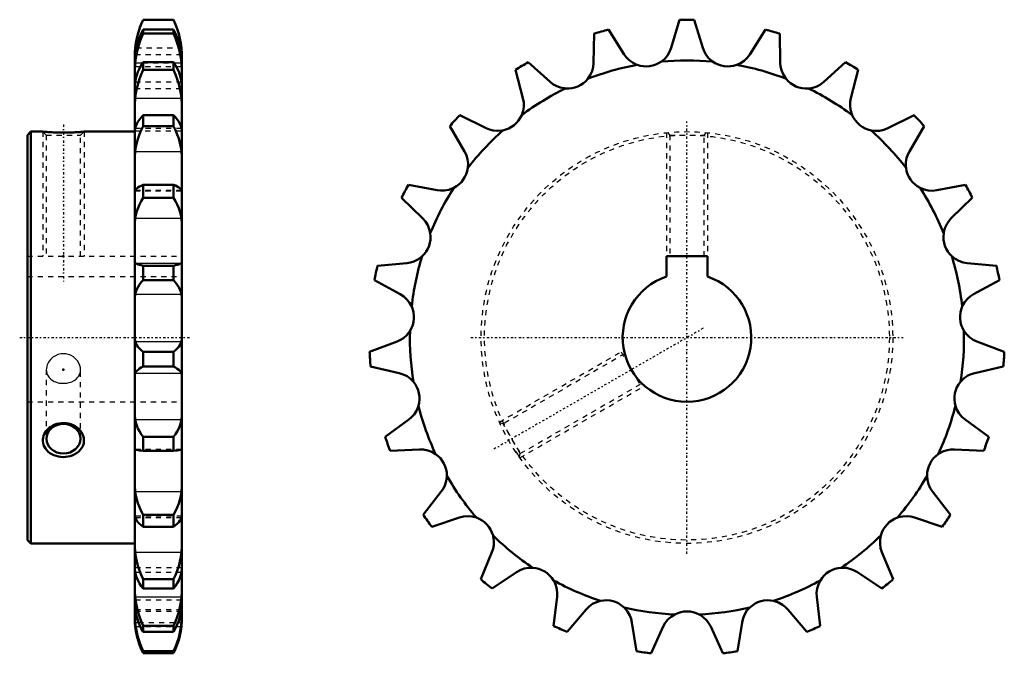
# Model space of a CAD drawing. Header units: millimetres. Extents: x -1 to 416, y -1 to 282.
# Tile 7 of 7: x 225 to 416, y 79 to 202. Entities that reach past the tile are written whole.
import ezdxf

# ---------------------------------------------------------------- set-up
doc = ezdxf.new("R2010")
doc.units = ezdxf.units.MM
doc.linetypes.add('Center', pattern=[1.5, 0.45, -0.5, 0.05, -0.5])
doc.linetypes.add('Dashed', pattern=[2, 1, -1])
for name, color, linetype, lineweight in [('2d ConnectionPoints', 7, 'Continuous', 50), ('AM_4', 3, 'Continuous', 25), ('AM_5', 3, 'Continuous', 25), ('center', 4, 'Center', 25), ('hidden', 3, 'Dashed', 25), ('vis', 1, 'Continuous', 50)]:
    doc.layers.add(name, color=color, linetype=linetype, lineweight=lineweight)

# ---------------------------------------------------------------- blocks, each defined once
blk = doc.blocks.new('4_C_SPB10B23_N_25_0_in_C_SPB10B23_N_25_900')
at = {"layer": 'AM_4'}
for p, q in [((247.35, 196.21), (247.56, 196.21)), ((256.11, 196.21), (256.33, 196.21)), ((247.35, 193.3), (248.81, 193.3)), ((254.87, 193.3), (256.33, 193.3)), ((247.35, 186.42), (256.33, 186.42)), ((247.35, 176.1), (256.33, 176.1)), ((247.35, 163.09), (256.33, 163.09)), ((247.35, 154.39), (256.33, 154.39)), ((247.35, 148.37), (256.33, 148.37)), ((247.35, 139.15), (256.33, 139.15)), ((247.35, 133.02), (256.33, 133.02)), ((247.35, 123.97), (256.33, 123.97)), ((247.35, 109.98), (256.33, 109.98)), ((247.35, 98.21), (256.33, 98.21)), ((247.35, 89.53), (256.33, 89.53)), ((247.35, 84.59), (247.98, 84.59)), ((255.69, 84.59), (256.33, 84.59))]:
    blk.add_line(p, q, dxfattribs=at)
at = {"layer": 'AM_5', "linetype": 'Dashed'}
for p, q in [((229.39, 179.93), (229.39, 155.73)), ((237.39, 179.93), (237.39, 155.73))]:
    blk.add_line(p, q, dxfattribs=at)
at = {"layer": 'center'}
for p, q in [((233.39, 181.33), (233.39, 150.53)), ((224.89, 139.93), (257.9, 139.93))]:
    blk.add_line(p, q, dxfattribs=at)
at = {"layer": 'hidden'}
for p, q in [((247.56, 196.21), (256.11, 196.21)), ((247.26, 194.63), (247.26, 194.5)), ((247.29, 193.55), (247.27, 193.96)), ((247.29, 193.78), (247.29, 190.22)), ((247.35, 194.95), (256.33, 194.95)), ((256.4, 193.97), (256.39, 193.55)), ((256.39, 193.78), (256.39, 190.22)), ((247.29, 192.6), (256.39, 192.6)), ((248.81, 193.3), (254.87, 193.3)), ((247.35, 189.61), (256.33, 189.61)), ((247.29, 189.09), (247.29, 183.16)), ((247.29, 188.31), (256.39, 188.31)), ((256.39, 189.09), (256.39, 183.16)), ((229.39, 179.93), (230.06, 179.25)), ((236.71, 179.25), (237.39, 179.93)), ((247.29, 179.93), (247.26, 179.93)), ((247.27, 180.06), (256.41, 180.06)), ((247.29, 180.27), (247.29, 172.89)), ((247.35, 180.59), (256.33, 180.59)), ((256.39, 180.27), (256.39, 172.89)), ((230.06, 179.25), (230.06, 155.73)), ((230.06, 179.25), (236.71, 179.25)), ((236.71, 155.73), (236.71, 179.25)), ((247.28, 168.46), (256.39, 168.46)), ((247.29, 169.01), (247.29, 160.18)), ((247.35, 168.55), (256.33, 168.55)), ((256.39, 169.01), (256.39, 160.18)), ((226.39, 155.73), (256.39, 155.73)), ((247.29, 155.71), (247.29, 145.97)), ((256.39, 155.71), (256.39, 145.97)), ((226.39, 151.77), (256.39, 151.77)), ((247.29, 141.23), (247.29, 131.3)), ((256.39, 141.23), (256.39, 131.3)), ((230.06, 133.68), (230.06, 120.27)), ((236.71, 120.27), (236.71, 133.68)), ((226.39, 127.43), (256.39, 127.43)), ((247.29, 126.66), (247.29, 117.28)), ((256.39, 126.66), (256.39, 117.28)), ((256.35, 118.19), (247.32, 118.19)), ((247.35, 118.18), (256.33, 118.18)), ((247.29, 113.07), (247.29, 104.94)), ((256.39, 113.07), (256.39, 104.94)), ((256.41, 105.22), (247.26, 105.22)), ((247.35, 104.96), (256.33, 104.96)), ((247.29, 101.47), (247.29, 94.75)), ((256.39, 101.47), (256.39, 94.76)), ((247.26, 99.93), (247.29, 99.93)), ((256.39, 95.2), (247.28, 95.2)), ((247.35, 94.33), (256.33, 94.33)), ((247.29, 92.73), (247.29, 87.69)), ((256.39, 92.73), (256.39, 87.69)), ((256.39, 88.88), (247.29, 88.88)), ((247.29, 86.13), (247.27, 85.8)), ((247.29, 87.49), (247.29, 86.13)), ((256.39, 86.72), (247.29, 86.72)), ((247.35, 87.08), (256.33, 87.08)), ((256.39, 87.49), (256.39, 86.13)), ((256.4, 85.81), (256.39, 86.13)), ((247.98, 84.59), (255.69, 84.59)), ((247.35, 83.75), (256.33, 83.75))]:
    blk.add_line(p, q, dxfattribs=at)
for points in [[(247.26, 193.55), (247.26, 193.47), (247.27, 193.25), (247.28, 193.06), (247.29, 192.9)], [(256.39, 192.9), (256.39, 192.97), (256.4, 193.15), (256.41, 193.36), (256.41, 193.55)], [(247.26, 188.62), (247.26, 188.57), (247.27, 188.46), (247.28, 188.38), (247.29, 188.33)], [(256.39, 188.33), (256.39, 188.35), (256.4, 188.41), (256.41, 188.51), (256.41, 188.62)], [(247.27, 180.07), (247.28, 180.1), (247.29, 180.16)], [(256.39, 180.16), (256.39, 180.13), (256.4, 180.08), (256.41, 180.06)], [(233.39, 136.78), (232.85, 136.74), (232.31, 136.6), (231.82, 136.39), (231.35, 136.09), (230.95, 135.74), (230.6, 135.32), (230.34, 134.86), (230.23, 134.61), (230.15, 134.36), (230.07, 133.88), (230.06, 133.68)], [(236.71, 133.68), (236.69, 134.02), (236.58, 134.5), (236.38, 134.96), (236.11, 135.4), (235.76, 135.8), (235.34, 136.15), (234.86, 136.44), (234.6, 136.55), (234.32, 136.65), (233.87, 136.75), (233.39, 136.78)], [(230.06, 133.68), (230.06, 133.64), (230.08, 133.4), (230.17, 132.95), (230.36, 132.53), (230.62, 132.15), (230.96, 131.81), (231.37, 131.53), (231.6, 131.41), (231.85, 131.3), (232.36, 131.14), (232.64, 131.09), (232.92, 131.05), (233.47, 131.03), (234.02, 131.07), (234.53, 131.17), (235.03, 131.35), (235.48, 131.58), (235.88, 131.87), (236.21, 132.22), (236.35, 132.42), (236.47, 132.63), (236.63, 133.07), (236.68, 133.31), (236.71, 133.55), (236.71, 133.68)], [(247.28, 95.2), (247.27, 95.19), (247.26, 95.15), (247.26, 95.09)], [(256.41, 95.09), (256.41, 95.12), (256.41, 95.18), (256.4, 95.2), (256.39, 95.2)], [(247.29, 88.77), (247.28, 88.72), (247.27, 88.6), (247.26, 88.44), (247.26, 88.29)], [(256.41, 88.29), (256.41, 88.35), (256.41, 88.52), (256.4, 88.66), (256.39, 88.77)], [(247.27, 85.8), (247.26, 85.55), (247.26, 85.33)], [(256.41, 85.33), (256.41, 85.42), (256.41, 85.68), (256.4, 85.81)]]:
    blk.add_lwpolyline(points, dxfattribs=at)
for centre, start, end in [((263.26, 194.65), 180.0881, 183.1399), ((240.41, 194.65), 356.8601, 359.9117)]:
    blk.add_arc(centre, 16, start, end, dxfattribs=at)
at = {"layer": 'vis'}
for p, q in [((254.79, 201.68), (248.89, 201.68)), ((248.89, 201.68), (248.89, 201.66)), ((254.79, 201.66), (248.89, 201.66)), ((254.79, 201.68), (254.79, 201.66)), ((248.89, 199.76), (254.79, 199.76)), ((248.89, 199.76), (248.89, 198.99)), ((254.79, 199.76), (254.79, 198.99)), ((254.79, 198.99), (248.89, 198.99)), ((247.26, 194.65), (247.26, 194.51)), ((247.26, 193.56), (247.26, 191.41)), ((248.89, 193.42), (254.79, 193.42)), ((248.89, 193.42), (248.89, 191.93)), ((254.79, 193.42), (254.79, 191.93)), ((256.41, 194.5), (256.4, 193.97)), ((256.41, 194.51), (256.41, 194.65)), ((256.41, 191.41), (256.41, 193.56)), ((254.79, 191.93), (248.89, 191.93)), ((247.29, 189.09), (247.29, 190.22)), ((256.39, 190.22), (256.39, 189.09)), ((247.26, 188.63), (247.26, 184.5)), ((256.41, 184.5), (256.41, 188.63)), ((247.29, 180.27), (247.29, 183.16)), ((248.89, 183.11), (254.79, 183.11)), ((248.89, 183.11), (248.89, 181.02)), ((254.79, 183.11), (254.79, 181.02)), ((256.39, 183.16), (256.39, 180.27)), ((227.04, 179.93), (226.39, 179.28)), ((229.39, 179.93), (227.04, 179.93)), ((227.04, 179.93), (227.04, 99.93)), ((247.26, 179.93), (237.38, 179.93)), ((247.26, 180.09), (247.26, 174.28)), ((254.79, 181.02), (248.89, 181.02)), ((256.41, 174.28), (256.41, 180.09)), ((226.39, 179.28), (226.39, 100.58)), ((247.29, 172.89), (247.26, 174.28)), ((247.29, 169.01), (247.29, 172.89)), ((256.39, 172.89), (256.39, 169.01)), ((247.26, 168.56), (247.26, 161.51)), ((248.89, 169.6), (254.79, 169.6)), ((248.89, 169.6), (248.89, 167.06)), ((254.79, 169.6), (254.79, 167.06)), ((256.41, 161.51), (256.41, 168.57)), ((254.79, 167.06), (248.89, 167.06)), ((247.29, 160.18), (247.26, 161.5)), ((247.29, 155.71), (247.29, 160.18)), ((256.39, 160.18), (256.39, 155.71)), ((247.26, 154.93), (247.26, 147.14)), ((248.89, 153.89), (254.79, 153.89)), ((248.89, 153.89), (248.89, 151.08)), ((254.79, 153.89), (254.79, 151.08)), ((256.41, 147.15), (256.41, 154.93)), ((254.79, 151.08), (248.89, 151.08)), ((247.29, 145.97), (247.26, 147.14)), ((247.29, 141.23), (247.29, 145.97)), ((256.39, 145.97), (256.39, 141.23)), ((247.26, 140.17), (247.26, 132.24)), ((256.41, 132.23), (256.41, 140.16)), ((248.89, 137.15), (254.79, 137.15)), ((248.89, 137.15), (248.89, 134.28)), ((254.79, 137.15), (254.79, 134.28)), ((254.79, 134.28), (248.89, 134.28)), ((247.29, 126.66), (247.29, 131.3)), ((256.39, 131.3), (256.39, 126.66)), ((256.39, 126.66), (256.41, 125.4)), ((247.26, 125.4), (247.26, 117.9)), ((256.41, 117.9), (256.41, 125.4)), ((248.89, 120.61), (254.79, 120.61)), ((248.89, 120.61), (248.89, 117.9)), ((254.79, 120.61), (254.79, 117.9)), ((247.29, 113.07), (247.29, 117.28)), ((247.32, 118.19), (247.35, 118.18)), ((254.79, 117.9), (248.89, 117.9)), ((256.33, 118.18), (256.35, 118.19)), ((256.39, 117.28), (256.39, 113.07)), ((247.26, 111.71), (247.29, 113.07)), ((256.39, 113.07), (256.41, 111.7)), ((247.26, 111.7), (247.26, 105.21)), ((256.41, 105.2), (256.41, 111.7)), ((248.89, 105.5), (254.79, 105.5)), ((248.89, 105.5), (248.89, 103.16)), ((254.79, 105.5), (254.79, 103.16)), ((247.29, 101.47), (247.29, 104.94)), ((256.41, 105.2), (256.39, 104.94)), ((256.39, 104.94), (256.39, 101.47)), ((254.79, 103.16), (248.89, 103.16)), ((256.39, 101.47), (256.41, 100.1)), ((226.39, 100.58), (227.04, 99.93)), ((227.04, 99.93), (247.26, 99.93)), ((247.26, 100.09), (247.26, 95.08)), ((256.41, 95.08), (256.41, 100.1)), ((247.29, 92.73), (247.29, 94.75)), ((256.39, 94.76), (256.39, 92.73)), ((248.89, 92.95), (248.89, 91.14)), ((248.89, 92.95), (254.79, 92.95)), ((254.79, 92.95), (254.79, 91.14)), ((247.26, 91.45), (247.26, 88.28)), ((254.79, 91.14), (248.89, 91.14)), ((256.41, 88.28), (256.41, 91.45)), ((247.26, 86.39), (247.26, 85.31)), ((247.29, 87.49), (247.29, 87.69)), ((256.39, 87.69), (256.39, 87.49)), ((256.41, 85.31), (256.41, 86.39)), ((248.89, 83.88), (254.79, 83.88)), ((248.89, 83.88), (248.89, 82.73)), ((254.79, 82.73), (248.89, 82.73)), ((254.79, 83.88), (254.79, 82.73)), ((248.89, 78.96), (254.79, 78.96)), ((248.89, 78.96), (248.89, 78.57)), ((254.79, 78.57), (248.89, 78.57)), ((254.79, 78.96), (254.79, 78.57))]:
    blk.add_line(p, q, dxfattribs=at)
for points in [[(248.89, 201.66), (248.5, 200.81), (248.17, 199.93), (247.89, 199.04), (247.65, 198.11), (247.47, 197.16), (247.35, 196.21)], [(256.33, 196.21), (256.21, 197.14), (256.03, 198.05), (255.81, 198.96), (255.52, 199.88), (255.18, 200.78), (254.79, 201.66)], [(247.35, 194.95), (247.47, 195.77), (247.64, 196.58), (247.86, 197.38), (248.15, 198.19), (248.49, 198.98), (248.89, 199.76)], [(254.79, 199.76), (255.17, 199), (255.5, 198.23), (255.79, 197.45), (256.02, 196.62), (256.2, 195.79), (256.33, 194.95)], [(248.89, 198.99), (248.5, 198.09), (248.17, 197.18), (247.89, 196.25), (247.65, 195.27), (247.47, 194.29), (247.35, 193.3)], [(256.33, 193.3), (256.21, 194.26), (256.03, 195.22), (255.81, 196.17), (255.52, 197.12), (255.18, 198.07), (254.79, 198.99)], [(247.26, 194.5), (247.26, 194.57), (247.27, 194.92), (247.28, 195.23), (247.29, 195.54), (247.32, 195.87), (247.35, 196.21)], [(256.33, 196.21), (256.36, 195.82), (256.39, 195.45), (256.4, 195.07), (256.41, 194.72), (256.41, 194.5)], [(247.35, 194.95), (247.31, 194.62), (247.29, 194.3), (247.27, 193.99), (247.26, 193.71), (247.26, 193.55)], [(247.27, 193.96), (247.26, 194.24), (247.26, 194.5)], [(247.35, 189.61), (247.47, 190.26), (247.64, 190.9), (247.86, 191.53), (248.15, 192.17), (248.49, 192.8), (248.89, 193.42)], [(254.79, 193.42), (255.17, 192.82), (255.5, 192.21), (255.79, 191.59), (256.02, 190.94), (256.2, 190.28), (256.33, 189.61)], [(256.41, 193.55), (256.41, 193.6), (256.41, 193.87), (256.4, 194.12), (256.38, 194.38), (256.36, 194.66), (256.33, 194.95)], [(247.26, 191.41), (247.26, 191.49), (247.27, 191.9), (247.28, 192.24), (247.29, 192.58), (247.32, 192.94), (247.35, 193.3)], [(247.29, 190.22), (247.28, 190.37), (247.27, 190.72), (247.26, 191.09), (247.26, 191.41)], [(248.89, 191.93), (248.5, 191.06), (248.17, 190.18), (247.89, 189.28), (247.65, 188.34), (247.47, 187.38), (247.35, 186.42)], [(256.33, 186.42), (256.21, 187.36), (256.03, 188.28), (255.81, 189.2), (255.52, 190.13), (255.18, 191.04), (254.79, 191.93)], [(256.33, 193.3), (256.36, 192.89), (256.39, 192.48), (256.4, 192.06), (256.41, 191.66), (256.41, 191.4)], [(256.41, 191.4), (256.41, 191.28), (256.41, 190.91), (256.4, 190.56), (256.39, 190.22)], [(247.35, 189.61), (247.31, 189.35), (247.29, 189.12), (247.27, 188.9), (247.26, 188.72), (247.26, 188.62)], [(256.41, 188.62), (256.41, 188.65), (256.41, 188.82), (256.4, 188.99), (256.38, 189.17), (256.36, 189.38), (256.33, 189.61)], [(247.26, 184.49), (247.26, 184.58), (247.27, 185.01), (247.28, 185.37), (247.29, 185.72), (247.32, 186.07), (247.35, 186.42)], [(256.33, 186.42), (256.36, 186.02), (256.39, 185.61), (256.4, 185.19), (256.41, 184.76), (256.41, 184.49)], [(247.29, 183.16), (247.28, 183.34), (247.27, 183.74), (247.26, 184.15), (247.26, 184.49)], [(256.41, 184.49), (256.41, 184.36), (256.41, 183.95), (256.4, 183.55), (256.39, 183.16)], [(247.35, 180.59), (247.47, 181.02), (247.64, 181.44), (247.86, 181.86), (248.15, 182.29), (248.49, 182.7), (248.89, 183.11)], [(254.79, 183.11), (255.17, 182.72), (255.5, 182.31), (255.79, 181.9), (256.02, 181.47), (256.2, 181.03), (256.33, 180.59)], [(237.39, 179.93), (237.37, 179.93), (237.34, 179.92), (237.27, 179.92), (237.19, 179.91), (237.08, 179.9), (236.94, 179.89), (236.78, 179.88), (236.61, 179.86), (236.4, 179.85), (236.18, 179.83), (235.94, 179.82), (235.68, 179.81), (235.4, 179.79), (235.11, 179.78), (234.8, 179.77), (234.49, 179.76), (234.15, 179.75), (233.81, 179.75), (233.47, 179.75), (233.13, 179.75), (232.78, 179.75), (232.43, 179.76), (232.1, 179.76), (231.77, 179.78), (231.45, 179.79), (231.14, 179.8), (230.87, 179.82), (230.61, 179.83), (230.36, 179.85), (230.14, 179.87), (229.95, 179.88), (229.79, 179.89), (229.65, 179.9), (229.54, 179.91), (229.46, 179.92), (229.41, 179.93), (229.39, 179.93), (229.39, 179.93)], [(247.35, 180.59), (247.31, 180.42), (247.29, 180.29), (247.27, 180.18), (247.26, 180.11), (247.26, 180.08)], [(248.89, 181.02), (248.5, 180.24), (248.17, 179.45), (247.89, 178.65), (247.65, 177.81), (247.47, 176.96), (247.35, 176.1)], [(256.33, 176.1), (256.21, 176.93), (256.03, 177.76), (255.81, 178.58), (255.52, 179.41), (255.18, 180.22), (254.79, 181.02)], [(256.41, 180.08), (256.41, 180.09), (256.41, 180.15), (256.4, 180.22), (256.38, 180.32), (256.36, 180.44), (256.33, 180.59)], [(247.26, 174.28), (247.26, 174.36), (247.27, 174.79), (247.28, 175.13), (247.29, 175.46), (247.32, 175.78), (247.35, 176.1)], [(256.33, 176.1), (256.36, 175.74), (256.39, 175.36), (256.4, 174.96), (256.41, 174.54), (256.41, 174.28)], [(256.41, 174.28), (256.41, 174.14), (256.41, 173.73), (256.4, 173.31), (256.39, 172.89)], [(247.26, 168.56), (247.26, 168.59), (247.27, 168.7), (247.28, 168.84), (247.29, 169.01)], [(247.28, 168.46), (247.27, 168.47), (247.26, 168.51), (247.26, 168.56)], [(247.35, 168.55), (247.31, 168.49), (247.29, 168.46), (247.28, 168.46)], [(247.35, 168.55), (247.47, 168.73), (247.64, 168.91), (247.86, 169.08), (248.15, 169.26), (248.49, 169.43), (248.89, 169.6)], [(254.79, 169.6), (255.17, 169.44), (255.5, 169.27), (255.79, 169.1), (256.02, 168.92), (256.2, 168.73), (256.33, 168.55)], [(256.39, 168.46), (256.38, 168.47), (256.36, 168.5), (256.33, 168.55)], [(256.39, 169.01), (256.39, 168.93), (256.4, 168.77), (256.41, 168.64), (256.41, 168.56)], [(256.41, 168.56), (256.41, 168.54), (256.41, 168.49), (256.4, 168.46), (256.39, 168.46)], [(248.89, 167.06), (248.5, 166.43), (248.17, 165.8), (247.89, 165.15), (247.65, 164.47), (247.47, 163.79), (247.35, 163.09)], [(256.33, 163.09), (256.21, 163.77), (256.03, 164.43), (255.81, 165.09), (255.52, 165.76), (255.18, 166.42), (254.79, 167.06)], [(247.26, 161.5), (247.26, 161.59), (247.27, 161.97), (247.28, 162.27), (247.29, 162.56), (247.32, 162.84), (247.35, 163.09)], [(256.33, 163.09), (256.36, 162.8), (256.39, 162.48), (256.4, 162.12), (256.41, 161.75), (256.41, 161.5)], [(256.41, 161.5), (256.41, 161.38), (256.41, 161), (256.4, 160.59), (256.39, 160.18)], [(247.26, 154.92), (247.26, 154.98), (247.27, 155.19), (247.28, 155.44), (247.29, 155.71)], [(256.39, 155.71), (256.39, 155.58), (256.4, 155.32), (256.41, 155.09), (256.41, 154.92)], [(247.35, 154.39), (247.31, 154.44), (247.29, 154.53), (247.27, 154.65), (247.26, 154.8), (247.26, 154.92)], [(247.35, 154.39), (247.47, 154.3), (247.64, 154.22), (247.86, 154.14), (248.15, 154.05), (248.49, 153.97), (248.89, 153.89)], [(254.79, 153.89), (255.17, 153.97), (255.5, 154.05), (255.79, 154.13), (256.02, 154.22), (256.2, 154.3), (256.33, 154.39)], [(256.41, 154.92), (256.41, 154.88), (256.41, 154.71), (256.4, 154.59), (256.38, 154.5), (256.36, 154.43), (256.33, 154.39)], [(248.89, 151.08), (248.5, 150.66), (248.17, 150.22), (247.89, 149.78), (247.65, 149.31), (247.47, 148.84), (247.35, 148.37)], [(256.33, 148.37), (256.21, 148.83), (256.03, 149.29), (255.81, 149.74), (255.52, 150.2), (255.18, 150.65), (254.79, 151.08)], [(247.26, 147.14), (247.26, 147.21), (247.27, 147.53), (247.28, 147.77), (247.29, 147.99), (247.32, 148.19), (247.35, 148.37)], [(256.33, 148.37), (256.36, 148.16), (256.39, 147.92), (256.4, 147.65), (256.41, 147.35), (256.41, 147.15)], [(256.41, 147.15), (256.41, 147.04), (256.41, 146.7), (256.4, 146.34), (256.39, 145.97)], [(247.26, 140.17), (247.26, 140.26), (247.27, 140.56), (247.28, 140.88), (247.29, 141.23)], [(247.35, 139.15), (247.31, 139.31), (247.29, 139.5), (247.27, 139.73), (247.26, 139.99), (247.26, 140.17)], [(256.41, 140.16), (256.41, 140.11), (256.41, 139.83), (256.4, 139.63), (256.38, 139.45), (256.36, 139.29), (256.33, 139.15)], [(256.39, 141.23), (256.39, 141.07), (256.4, 140.73), (256.41, 140.41), (256.41, 140.16)], [(247.35, 139.15), (247.47, 138.81), (247.64, 138.47), (247.86, 138.14), (248.15, 137.8), (248.49, 137.47), (248.89, 137.15)], [(254.79, 137.15), (255.17, 137.46), (255.5, 137.78), (255.79, 138.11), (256.02, 138.45), (256.2, 138.8), (256.33, 139.15)], [(248.89, 134.28), (248.5, 134.09), (248.17, 133.88), (247.89, 133.68), (247.65, 133.46), (247.47, 133.24), (247.35, 133.02)], [(256.33, 133.02), (256.21, 133.24), (256.03, 133.45), (255.81, 133.66), (255.52, 133.87), (255.18, 134.08), (254.79, 134.28)], [(247.26, 132.24), (247.26, 132.29), (247.27, 132.52), (247.28, 132.68), (247.29, 132.81), (247.32, 132.93), (247.35, 133.02)], [(247.29, 131.3), (247.28, 131.45), (247.27, 131.76), (247.26, 132.03), (247.26, 132.24)], [(256.33, 133.02), (256.36, 132.91), (256.39, 132.77), (256.4, 132.6), (256.41, 132.39), (256.41, 132.24)], [(256.41, 132.24), (256.41, 132.16), (256.41, 131.91), (256.4, 131.62), (256.39, 131.3)], [(247.26, 125.4), (247.26, 125.51), (247.27, 125.87), (247.28, 126.26), (247.29, 126.66)], [(247.35, 123.97), (247.31, 124.23), (247.29, 124.51), (247.27, 124.83), (247.26, 125.17), (247.26, 125.4)], [(256.41, 125.4), (256.41, 125.32), (256.41, 124.97), (256.4, 124.69), (256.38, 124.44), (256.36, 124.2), (256.33, 123.97)], [(236.39, 117.79), (235.96, 117.45), (235.49, 117.18), (235.09, 117.01), (234.67, 116.88), (234.24, 116.79), (233.79, 116.73), (233.33, 116.71), (232.87, 116.74), (232.41, 116.81), (231.96, 116.92), (231.53, 117.07), (231.13, 117.26), (230.76, 117.49), (230.42, 117.75), (230.13, 118.04), (229.88, 118.36), (229.68, 118.7), (229.54, 119.04), (229.44, 119.4), (229.39, 119.76), (229.39, 120.12), (229.44, 120.47), (229.53, 120.83), (229.67, 121.16), (229.85, 121.49), (230.06, 121.8), (230.32, 122.09), (230.62, 122.36), (230.94, 122.6), (231.31, 122.82), (231.7, 123), (232.11, 123.14), (232.55, 123.25), (233, 123.31), (233.46, 123.32), (233.92, 123.29), (234.38, 123.22), (234.83, 123.09), (235.25, 122.92), (235.66, 122.71), (236.03, 122.46), (236.36, 122.18), (236.65, 121.86), (236.9, 121.52), (237.09, 121.18), (237.24, 120.82), (237.34, 120.45), (237.38, 120.09), (237.38, 119.73), (237.33, 119.37), (237.23, 119.03), (237.1, 118.71), (236.92, 118.4), (236.67, 118.08), (236.39, 117.79)], [(247.35, 123.97), (247.47, 123.4), (247.64, 122.84), (247.86, 122.28), (248.15, 121.71), (248.49, 121.15), (248.89, 120.61)], [(254.79, 120.61), (255.17, 121.13), (255.5, 121.68), (255.79, 122.23), (256.02, 122.8), (256.2, 123.39), (256.33, 123.97)], [(247.26, 117.91), (247.26, 117.94), (247.27, 118.06), (247.28, 118.12), (247.29, 118.17), (247.32, 118.19), (247.32, 118.19)], [(247.29, 117.28), (247.28, 117.39), (247.27, 117.6), (247.26, 117.79), (247.26, 117.91)], [(248.89, 117.9), (248.5, 117.95), (248.17, 117.99), (247.89, 118.04), (247.65, 118.09), (247.47, 118.14), (247.35, 118.18)], [(256.33, 118.18), (256.21, 118.14), (256.03, 118.09), (255.81, 118.04), (255.52, 118), (255.18, 117.95), (254.79, 117.9)], [(256.36, 118.19), (256.39, 118.16), (256.4, 118.09), (256.41, 117.99), (256.41, 117.91)], [(256.41, 117.91), (256.41, 117.86), (256.41, 117.7), (256.4, 117.51), (256.39, 117.28)], [(247.35, 109.98), (247.31, 110.31), (247.29, 110.67), (247.27, 111.05), (247.26, 111.44), (247.26, 111.71)], [(256.41, 111.7), (256.41, 111.62), (256.41, 111.21), (256.4, 110.89), (256.38, 110.57), (256.36, 110.27), (256.33, 109.98)], [(247.35, 109.98), (247.47, 109.22), (247.64, 108.47), (247.86, 107.72), (248.15, 106.96), (248.49, 106.22), (248.89, 105.5)], [(254.79, 105.5), (255.17, 106.2), (255.5, 106.92), (255.79, 107.66), (256.02, 108.42), (256.2, 109.2), (256.33, 109.98)], [(247.26, 105.22), (247.27, 105.22), (247.28, 105.19), (247.29, 105.14), (247.32, 105.06), (247.35, 104.96)], [(247.29, 104.94), (247.28, 105), (247.27, 105.11), (247.26, 105.18), (247.26, 105.21)], [(248.89, 103.16), (248.5, 103.44), (248.17, 103.73), (247.89, 104.02), (247.65, 104.33), (247.47, 104.65), (247.35, 104.96)], [(256.33, 104.96), (256.21, 104.65), (256.03, 104.35), (255.81, 104.05), (255.52, 103.75), (255.18, 103.45), (254.79, 103.16)], [(256.33, 104.96), (256.36, 105.07), (256.39, 105.16), (256.4, 105.21), (256.41, 105.22)], [(247.26, 100.1), (247.26, 100.24), (247.27, 100.65), (247.28, 101.06), (247.29, 101.47)], [(247.35, 98.21), (247.31, 98.59), (247.29, 98.99), (247.27, 99.41), (247.26, 99.83), (247.26, 100.1)], [(256.41, 100.1), (256.41, 100.01), (256.41, 99.58), (256.4, 99.23), (256.38, 98.89), (256.36, 98.54), (256.33, 98.21)], [(247.35, 98.21), (247.47, 97.31), (247.64, 96.43), (247.86, 95.55), (248.15, 94.67), (248.49, 93.8), (248.89, 92.95)], [(254.79, 92.95), (255.17, 93.77), (255.5, 94.62), (255.79, 95.48), (256.02, 96.38), (256.2, 97.29), (256.33, 98.21)], [(247.26, 95.09), (247.26, 95.07), (247.27, 94.95), (247.28, 94.83), (247.29, 94.69), (247.32, 94.52), (247.35, 94.33)], [(248.89, 91.14), (248.5, 91.64), (248.17, 92.15), (247.89, 92.67), (247.65, 93.22), (247.47, 93.77), (247.35, 94.33)], [(256.33, 94.33), (256.21, 93.79), (256.03, 93.25), (255.81, 92.72), (255.52, 92.18), (255.18, 91.65), (254.79, 91.14)], [(256.33, 94.33), (256.36, 94.55), (256.39, 94.73), (256.4, 94.9), (256.41, 95.02), (256.41, 95.09)], [(247.26, 91.46), (247.26, 91.59), (247.27, 91.97), (247.28, 92.36), (247.29, 92.73)], [(256.39, 92.73), (256.39, 92.56), (256.4, 92.18), (256.41, 91.79), (256.41, 91.46)], [(247.35, 89.53), (247.31, 89.94), (247.29, 90.35), (247.27, 90.77), (247.26, 91.19), (247.26, 91.46)], [(256.41, 91.46), (256.41, 91.37), (256.41, 90.95), (256.4, 90.6), (256.38, 90.24), (256.36, 89.89), (256.33, 89.53)], [(247.26, 88.29), (247.26, 88.25), (247.27, 88.02), (247.28, 87.82), (247.29, 87.59), (247.32, 87.35), (247.35, 87.08)], [(247.35, 89.53), (247.47, 88.57), (247.64, 87.62), (247.86, 86.68), (248.15, 85.73), (248.49, 84.79), (248.89, 83.88)], [(254.79, 83.88), (255.17, 84.76), (255.5, 85.67), (255.79, 86.6), (256.02, 87.56), (256.2, 88.54), (256.33, 89.53)], [(256.33, 87.08), (256.36, 87.38), (256.39, 87.66), (256.4, 87.92), (256.41, 88.16), (256.41, 88.29)], [(247.26, 86.4), (247.26, 86.52), (247.27, 86.86), (247.28, 87.18), (247.29, 87.49)], [(247.35, 84.59), (247.31, 84.99), (247.29, 85.39), (247.27, 85.78), (247.26, 86.17), (247.26, 86.4)], [(248.89, 82.73), (248.5, 83.42), (248.17, 84.11), (247.89, 84.83), (247.65, 85.57), (247.47, 86.32), (247.35, 87.08)], [(256.33, 87.08), (256.21, 86.34), (256.03, 85.61), (255.81, 84.89), (255.52, 84.16), (255.18, 83.44), (254.79, 82.73)], [(256.41, 86.4), (256.41, 86.33), (256.41, 85.94), (256.4, 85.62), (256.38, 85.29), (256.36, 84.94), (256.33, 84.59)], [(256.39, 87.49), (256.39, 87.35), (256.4, 87.03), (256.41, 86.7), (256.41, 86.4)], [(247.26, 85.33), (247.26, 85.26), (247.27, 84.94), (247.28, 84.67), (247.29, 84.38), (247.32, 84.07), (247.35, 83.75)], [(247.35, 84.59), (247.47, 83.63), (247.64, 82.69), (247.86, 81.75), (248.15, 80.8), (248.49, 79.87), (248.89, 78.96)], [(254.79, 78.96), (255.17, 79.85), (255.5, 80.75), (255.79, 81.67), (256.02, 82.63), (256.2, 83.61), (256.33, 84.59)], [(256.33, 83.75), (256.36, 84.12), (256.39, 84.47), (256.4, 84.81), (256.41, 85.13), (256.41, 85.33)], [(248.89, 78.57), (248.5, 79.39), (248.17, 80.22), (247.89, 81.07), (247.65, 81.95), (247.47, 82.85), (247.35, 83.75)], [(256.33, 83.75), (256.21, 82.87), (256.03, 82), (255.81, 81.14), (255.52, 80.27), (255.18, 79.41), (254.79, 78.57)]]:
    blk.add_lwpolyline(points, dxfattribs=at)
for centre, start, end in [((263.26, 194.65), 153.9614, 160.6142), ((240.41, 194.65), 25.476, 26.0386), ((263.26, 194.65), 173.9687, 174.7513), ((240.41, 194.65), 5.5051, 5.7977)]:
    blk.add_arc(centre, 16, start, end, dxfattribs=at)
blk.add_ellipse((233.39, 120.27), major_axis=(-3.32, 0), ratio=0.866025, dxfattribs=at)
blk = doc.blocks.new('5_C_SPB10B23_N_25_0_in_C_SPB10B23_N_25_900')
at = {"layer": 'AM_5', "linetype": 'Dashed'}
for p, q in [((350.59, 179.73), (350.59, 155.73)), ((358.59, 179.73), (358.59, 155.73)), ((318.12, 123.49), (341.77, 137.14)), ((341.77, 137.14), (345.77, 130.21)), ((322.12, 116.56), (345.77, 130.21))]:
    blk.add_line(p, q, dxfattribs=at)
at = {"layer": 'center'}
for p, q in [((354.59, 97.93), (354.59, 181.93)), ((357.71, 141.73), (316.58, 117.98)), ((312.59, 139.93), (396.59, 139.93))]:
    blk.add_line(p, q, dxfattribs=at)
at = {"layer": 'hidden'}
for p, q in [((350.78, 179.74), (351.27, 179.25)), ((351.27, 179.25), (351.27, 155.73)), ((351.27, 179.25), (357.91, 179.25)), ((357.91, 179.25), (358.4, 179.74)), ((357.91, 155.73), (357.91, 179.25)), ((342.49, 136.78), (318.87, 123.14)), ((322.2, 117.39), (345.81, 131.02)), ((318.87, 123.14), (318.2, 123.32)), ((322.2, 117.39), (318.87, 123.14)), ((322.02, 116.72), (322.2, 117.39))]:
    blk.add_line(p, q, dxfattribs=at)
blk.add_lwpolyline([(321.28, 117.79), (321.69, 117.18), (321.86, 116.94), (321.97, 116.79), (322.01, 116.72), (322.02, 116.71)], dxfattribs=at)
for radius in [40, 39.35]:
    blk.add_circle((354.59, 139.93), radius, dxfattribs=at)
at = {"layer": 'vis'}
for p, q in [((351.52, 196.21), (353.16, 201.66)), ((356.02, 201.66), (357.66, 196.21)), ((339.32, 199.76), (342.36, 194.95)), ((366.82, 194.95), (369.87, 199.76)), ((336.45, 193.3), (336.56, 198.99)), ((372.63, 198.99), (372.73, 193.3)), ((323.74, 193.42), (327.97, 189.61)), ((381.21, 189.61), (385.44, 193.42)), ((322.72, 186.42), (321.29, 191.93)), ((387.89, 191.93), (386.46, 186.42)), ((310.45, 183.11), (315.55, 180.59)), ((393.63, 180.59), (398.73, 183.11)), ((311.36, 176.1), (308.5, 181.02)), ((400.69, 181.02), (397.82, 176.1)), ((300.44, 169.6), (306.03, 168.55)), ((403.15, 168.55), (408.74, 169.6)), ((303.2, 163.09), (299.12, 167.06)), ((410.06, 167.06), (405.98, 163.09)), ((350.59, 155.73), (358.59, 155.73)), ((350.59, 151.77), (350.59, 155.73)), ((358.59, 155.73), (358.59, 151.77)), ((294.44, 153.89), (300.11, 154.39)), ((409.07, 154.39), (414.74, 153.89)), ((298.86, 148.37), (293.86, 151.08)), ((415.32, 151.08), (410.32, 148.37)), ((292.9, 137.15), (298.23, 139.15)), ((410.95, 139.15), (416.28, 137.15)), ((298.65, 133.02), (293.1, 134.28)), ((416.08, 134.28), (410.53, 133.02)), ((295.94, 120.61), (300.53, 123.97)), ((408.65, 123.97), (413.24, 120.61)), ((302.59, 118.18), (296.9, 117.9)), ((412.28, 117.9), (406.6, 118.18)), ((303.33, 105.5), (306.84, 109.98)), ((402.35, 109.98), (405.85, 105.5)), ((310.38, 104.96), (304.98, 103.16)), ((404.2, 103.16), (398.8, 104.96)), ((314.52, 92.95), (316.69, 98.21)), ((392.49, 98.21), (394.66, 92.95)), ((321.45, 94.33), (316.74, 91.14)), ((392.44, 91.14), (387.73, 94.33)), ((328.68, 83.88), (329.35, 89.53)), ((379.83, 89.53), (380.5, 83.88)), ((334.99, 87.08), (331.31, 82.73)), ((377.87, 82.73), (374.2, 87.08)), ((344.76, 78.96), (343.88, 84.59)), ((365.3, 84.59), (364.42, 78.96)), ((349.97, 83.75), (347.61, 78.57)), ((361.58, 78.57), (359.21, 83.75))]:
    blk.add_line(p, q, dxfattribs=at)
for points in [[(351.52, 196.21), (351.22, 195.45), (350.78, 194.72), (350.26, 194.09), (349.62, 193.55)], [(359.57, 193.55), (359.41, 193.67), (358.79, 194.24), (358.26, 194.92), (357.92, 195.54), (357.66, 196.21)], [(344.92, 192.9), (344.73, 192.97), (343.98, 193.36), (343.28, 193.87), (342.79, 194.38), (342.36, 194.95)], [(366.82, 194.95), (366.32, 194.3), (365.71, 193.71), (365.03, 193.25), (364.27, 192.9)], [(336.45, 193.3), (336.37, 192.48), (336.14, 191.66), (335.8, 190.91), (335.33, 190.22)], [(373.85, 190.22), (373.73, 190.37), (373.29, 191.09), (372.96, 191.9), (372.8, 192.58), (372.73, 193.3)], [(330.98, 188.33), (330.79, 188.35), (329.96, 188.51), (329.15, 188.82), (328.54, 189.17), (327.97, 189.61)], [(381.21, 189.61), (380.56, 189.12), (379.81, 188.72), (379.03, 188.46), (378.2, 188.33)], [(322.72, 186.42), (322.86, 185.61), (322.87, 184.76), (322.74, 183.95), (322.48, 183.16)], [(386.7, 183.16), (386.63, 183.34), (386.4, 184.15), (386.3, 185.01), (386.33, 185.72), (386.46, 186.42)], [(318.8, 180.16), (318.61, 180.13), (317.76, 180.06), (316.9, 180.15), (316.22, 180.32), (315.55, 180.59)], [(393.63, 180.59), (392.86, 180.29), (392.03, 180.11), (391.22, 180.07), (390.38, 180.16)], [(311.36, 176.1), (311.71, 175.36), (311.95, 174.54), (312.05, 173.73), (312.01, 172.89)], [(397.17, 172.89), (397.15, 173.09), (397.15, 173.93), (397.29, 174.79), (397.51, 175.46), (397.82, 176.1)], [(309.27, 169.01), (309.09, 168.93), (308.3, 168.64), (307.45, 168.49), (306.74, 168.47), (306.03, 168.55)], [(403.15, 168.55), (402.33, 168.46), (401.49, 168.51), (400.69, 168.7), (399.91, 169.01)], [(303.2, 163.09), (303.75, 162.48), (304.19, 161.75), (304.5, 161), (304.69, 160.18)], [(404.49, 160.18), (404.52, 160.37), (404.74, 161.19), (405.11, 161.97), (405.5, 162.56), (405.98, 163.09)], [(303.11, 155.71), (302.96, 155.58), (302.27, 155.09), (301.49, 154.71), (300.82, 154.5), (300.11, 154.39)], [(409.07, 154.39), (408.26, 154.53), (407.46, 154.8), (406.74, 155.19), (406.08, 155.71)], [(298.86, 148.37), (299.55, 147.92), (300.17, 147.35), (300.68, 146.7), (301.08, 145.97)], [(408.1, 145.97), (408.18, 146.14), (408.62, 146.87), (409.18, 147.53), (409.72, 147.99), (410.32, 148.37)], [(300.76, 141.23), (300.65, 141.07), (300.12, 140.41), (299.47, 139.83), (298.88, 139.45), (298.23, 139.15)], [(410.95, 139.15), (410.21, 139.5), (409.51, 139.99), (408.93, 140.56), (408.43, 141.23)], [(298.65, 133.02), (299.43, 132.77), (300.19, 132.39), (300.85, 131.91), (301.44, 131.3)], [(407.75, 131.3), (407.87, 131.45), (408.49, 132.03), (409.21, 132.52), (409.85, 132.81), (410.53, 133.02)], [(302.4, 126.66), (302.34, 126.47), (302.01, 125.7), (301.54, 124.97), (301.07, 124.44), (300.53, 123.97)], [(408.65, 123.97), (408.03, 124.51), (407.49, 125.17), (407.08, 125.87), (406.78, 126.66)], [(302.59, 118.18), (303.41, 118.16), (304.24, 117.99), (305.01, 117.7), (305.73, 117.28)], [(403.45, 117.28), (403.61, 117.39), (404.36, 117.79), (405.18, 118.06), (405.88, 118.17), (406.6, 118.18)], [(307.92, 113.07), (307.91, 112.87), (307.8, 112.04), (307.55, 111.21), (307.24, 110.57), (306.84, 109.98)], [(402.35, 109.98), (401.89, 110.67), (401.55, 111.44), (401.34, 112.23), (401.27, 113.07)], [(310.38, 104.96), (311.18, 105.16), (312.03, 105.22), (312.84, 105.15), (313.65, 104.94)], [(395.53, 104.94), (395.71, 105), (396.54, 105.18), (397.41, 105.22), (398.11, 105.14), (398.8, 104.96)], [(316.89, 101.47), (316.94, 101.28), (317.06, 100.45), (317.04, 99.58), (316.91, 98.89), (316.69, 98.21)], [(392.49, 98.21), (392.24, 98.99), (392.12, 99.83), (392.14, 100.65), (392.29, 101.47)], [(321.45, 94.33), (322.17, 94.73), (322.97, 95.02), (323.77, 95.18), (324.61, 95.19)], [(384.57, 95.19), (384.77, 95.2), (385.61, 95.15), (386.45, 94.95), (387.11, 94.69), (387.73, 94.33)], [(328.67, 92.73), (328.76, 92.56), (329.1, 91.79), (329.32, 90.95), (329.38, 90.24), (329.35, 89.53)], [(379.83, 89.53), (379.8, 90.35), (379.91, 91.19), (380.15, 91.97), (380.52, 92.73)], [(334.99, 87.08), (335.57, 87.66), (336.25, 88.16), (336.99, 88.52), (337.79, 88.77)], [(371.39, 88.77), (371.58, 88.72), (372.38, 88.44), (373.14, 88.02), (373.7, 87.59), (374.2, 87.08)], [(342.36, 87.49), (342.5, 87.35), (343.04, 86.7), (343.47, 85.94), (343.72, 85.29), (343.88, 84.59)], [(349.97, 83.75), (350.37, 84.47), (350.9, 85.13), (351.51, 85.68), (352.22, 86.13)], [(356.96, 86.13), (357.14, 86.03), (357.83, 85.55), (358.45, 84.94), (358.87, 84.38), (359.21, 83.75)], [(365.3, 84.59), (365.49, 85.39), (365.82, 86.17), (366.26, 86.86), (366.82, 87.49)]]:
    blk.add_lwpolyline(points, dxfattribs=at)
for centre, radius, start, end in [((354.59, 139.93), 61.75, 88.6697, 91.3303), ((354.59, 139.93), 61.75, 104.3219, 106.9825), ((354.59, 139.93), 61.75, 73.0175, 75.6781), ((354.59, 139.93), 61.75, 119.9741, 122.6346), ((346.65, 197.68), 5.08, 249.992, 305.6601), ((354.59, 139.93), 53.85, 84.6984, 95.3016), ((362.53, 197.68), 5.08, 234.3399, 290.008), ((354.59, 139.93), 61.75, 57.3654, 60.0259), ((354.59, 139.93), 53.85, 100.3506, 110.9538), ((354.59, 139.93), 53.85, 69.0462, 79.6494), ((331.37, 193.39), 5.08, 265.6442, 321.3123), ((377.81, 193.39), 5.08, 218.6877, 274.3558), ((354.59, 139.93), 53.85, 116.0028, 126.6059), ((354.59, 139.93), 53.85, 53.3941, 63.9972), ((354.59, 139.93), 61.75, 135.6262, 138.2868), ((317.8, 185.14), 5.08, 281.2964, 336.9645), ((391.38, 185.14), 5.08, 203.0355, 258.7036), ((354.59, 139.93), 61.75, 41.7132, 44.3738), ((354.59, 139.93), 53.85, 131.6549, 142.2581), ((354.59, 139.93), 53.85, 37.7419, 48.3451), ((306.97, 173.54), 5.08, 296.9486, 352.6167), ((402.21, 173.54), 5.08, 187.3833, 243.0514), ((354.59, 139.93), 61.75, 151.2784, 153.939), ((354.59, 139.93), 53.85, 147.3071, 157.9103), ((354.59, 139.93), 53.85, 22.0897, 32.6929), ((354.59, 139.93), 61.75, 26.061, 28.7216), ((299.67, 159.45), 5.08, 312.6007, 8.2688), ((409.52, 159.45), 5.08, 171.7312, 227.3993), ((354.59, 139.93), 53.85, 162.9593, 173.5625), ((354.59, 139.93), 53.85, 6.4375, 17.0407), ((354.59, 139.93), 61.75, 166.9306, 169.5912), ((354.59, 139.93), 61.75, 10.4088, 13.0694), ((354.59, 139.93), 12.5, 108.6629, 71.3371), ((296.44, 143.91), 5.08, 328.2529, 23.921), ((412.75, 143.91), 5.08, 156.079, 211.7471), ((354.59, 139.93), 53.85, 178.6115, 189.2146), ((354.59, 139.93), 53.85, 350.7854, 1.3885), ((354.59, 139.93), 61.75, 182.5828, 185.2433), ((354.59, 139.93), 61.75, 354.7567, 357.4172), ((297.52, 128.07), 5.08, 343.9051, 39.5732), ((411.66, 128.07), 5.08, 140.4268, 196.0949), ((354.59, 139.93), 53.85, 194.2636, 204.8668), ((354.59, 139.93), 53.85, 335.1332, 345.7364), ((354.59, 139.93), 61.75, 198.2349, 200.8955), ((354.59, 139.93), 61.75, 339.1045, 341.7651), ((302.84, 113.11), 5.08, 359.5573, 55.2253), ((406.35, 113.11), 5.08, 124.7747, 180.4427), ((354.59, 139.93), 53.85, 209.9158, 220.519), ((354.59, 139.93), 53.85, 319.481, 330.0842), ((354.59, 139.93), 61.75, 213.8871, 216.5477), ((354.59, 139.93), 61.75, 323.4523, 326.1129), ((311.99, 100.14), 5.08, 15.2094, 70.8775), ((397.19, 100.14), 5.08, 109.1225, 164.7906), ((354.59, 139.93), 53.85, 225.568, 236.1711), ((354.59, 139.93), 53.85, 303.8289, 314.432), ((324.3, 90.12), 5.08, 30.8616, 86.5297), ((384.88, 90.12), 5.08, 93.4703, 149.1384), ((354.59, 139.93), 61.75, 229.5393, 232.1999), ((354.59, 139.93), 53.85, 241.2202, 251.8233), ((354.59, 139.93), 53.85, 288.1767, 298.7798), ((354.59, 139.93), 61.75, 307.8001, 310.4607), ((338.86, 83.8), 5.08, 46.5138, 102.1819), ((370.32, 83.8), 5.08, 77.8181, 133.4862), ((354.59, 139.93), 53.85, 256.8723, 267.4755), ((354.59, 81.64), 5.08, 62.166, 117.834), ((354.59, 139.93), 53.85, 272.5245, 283.1277), ((354.59, 139.93), 61.75, 245.1914, 247.852), ((354.59, 139.93), 61.75, 292.148, 294.8086), ((354.59, 139.93), 61.75, 260.8436, 263.5042), ((354.59, 139.93), 61.75, 276.4958, 279.1564)]:
    blk.add_arc(centre, radius, start, end, dxfattribs=at)

msp = doc.modelspace()

# ---------------------------------------------------------------- linework, layer by layer
at = {"layer": '2d ConnectionPoints'}
for p in [(233.39, 155.73), (354.59, 155.73), (233.39, 133.68), (343.77, 133.68)]:
    msp.add_point(p, dxfattribs=at)

# ---------------------------------------------------------------- block references
for name in ['4_C_SPB10B23_N_25_0_in_C_SPB10B23_N_25_900', '5_C_SPB10B23_N_25_0_in_C_SPB10B23_N_25_900']:
    msp.add_blockref(name, (0, 0))

doc.saveas('drawing.dxf')
